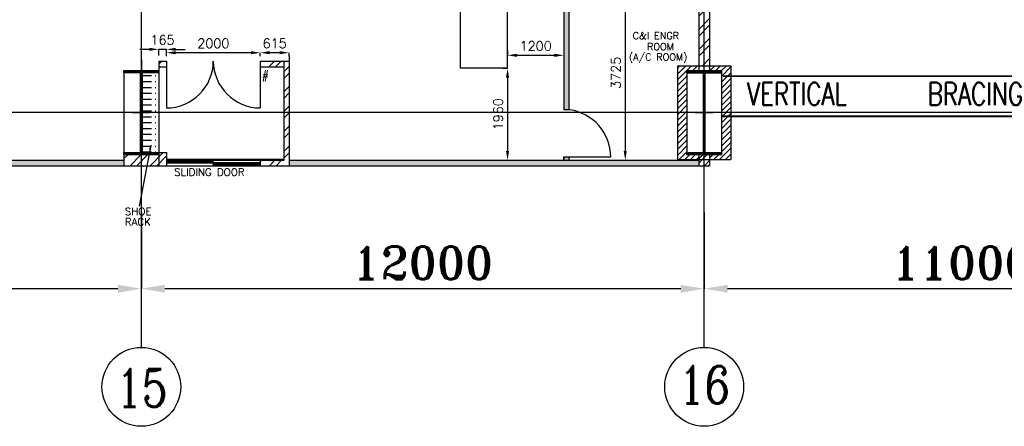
# Model space of a CAD drawing. Extents: x 361682 to 759535, y 756798 to 1113679.
# Tile 13 of 80: x 441333 to 462326, y 935977 to 944637. Entities that reach past the tile are written whole.
import ezdxf

# ---------------------------------------------------------------- set-up
doc = ezdxf.new("R2010")
doc.units = 0
doc.header["$LTSCALE"] = 700
doc.header["$MEASUREMENT"] = 0
doc.header["$PDMODE"] = 2
doc.header["$PDSIZE"] = -1
doc.linetypes.add('CENTER', pattern=[2, 1.25, -0.25, 0.25, -0.25])
doc.layers.get('0').update_dxf_attribs({"linetype": 'CONTINUOUS'})
doc.layers.get('DEFPOINTS').update_dxf_attribs({"linetype": 'CONTINUOUS'})
for name, color, linetype in [('BRACING', 7, 'CONTINUOUS'), ('CEN', 2, 'CENTER'), ('COL', 1, 'CONTINUOUS'), ('DIM', 4, 'CONTINUOUS'), ('GRID', 9, 'CONTINUOUS'), ('LAYOUT', 4, 'CONTINUOUS'), ('OWS', 7, 'CONTINUOUS'), ('ROOM', 7, 'CONTINUOUS'), ('TEMP', 4, 'CONTINUOUS'), ('TEXT', 4, 'CONTINUOUS'), ('WALL', 7, 'CONTINUOUS'), ('WALLHATCH', 254, 'CONTINUOUS')]:
    doc.layers.add(name, color=color, linetype=linetype)
doc.styles.add('ROMANC', font='romanc')
doc.styles.add('ROMANS', font='romans.shx')
doc.styles.add('ROMANT', font='ROMANT')
doc.dimstyles.new('K2', dxfattribs={"dimtxt": 700, "dimasz": 500, "dimexe": 500, "dimexo": 200, "dimgap": 200, "dimtad": 1, "dimdec": 0, "dimzin": 0, "dimdsep": 46, "dimtxsty": 'ROMANT', "dimcen": 0.09, "dimclrd": 256, "dimclre": 9, "dimclrt": 256, "dimadec": 0, "dimazin": 0, "dimtfac": 1, "dimtdec": 0, "dimtofl": 0, "dimtmove": 1, "dimatfit": 3, "dimfxl": 0.18, "dimtolj": 1, "dimtzin": 0, "dimarcsym": 0})
doc.dimstyles.new('STANDARD$0', dxfattribs={"dimtxt": 200, "dimasz": 200, "dimexe": 0, "dimexo": 100, "dimgap": 100, "dimtad": 1, "dimdec": 0, "dimzin": 0, "dimdsep": 46, "dimtxsty": 'ROMANS', "dimcen": 0.09, "dimclrd": 256, "dimclre": 256, "dimclrt": 256, "dimadec": 0, "dimazin": 0, "dimtfac": 1, "dimtdec": 0, "dimtmove": 0, "dimatfit": 3, "dimfxl": 1, "dimtolj": 1, "dimtzin": 0, "dimlwd": -1, "dimlwe": -1, "dimarcsym": 0})

# ---------------------------------------------------------------- blocks, each defined once
blk = doc.blocks.new('*D1039')
at = {"layer": 'DEFPOINTS', "color": 0, "transparency": 16777216}
for p in [(443927, 940532), (455927, 939388), (443927, 938907)]:
    blk.add_point(p, dxfattribs=at)
at = {"layer": 'DIM', "color": 9, "lineweight": -2, "transparency": 16777216}
for p, q in [((443927, 940532), (443927, 938907)), ((455927, 939388), (455927, 938907))]:
    blk.add_line(p, q, dxfattribs=at)
at = {"layer": 'DIM', "lineweight": -2, "transparency": 16777216}
blk.add_line((455427, 938907), (444427, 938907), dxfattribs=at)
at = {"layer": 'DIM', "transparency": 16777216}
for points in [[(444427, 938990), (444427, 938823), (443927, 938907)], [(455427, 938990), (455427, 938823), (455927, 938907)]]:
    blk.add_solid(points, dxfattribs=at)
at = {"layer": 'DIM', "transparency": 16777216, "insert": (449927, 939457), "char_height": 700, "attachment_point": 5, "style": 'ROMANT'}
blk.add_mtext('\\A1;12000', dxfattribs=at)
blk = doc.blocks.new('*D1041')
at = {"layer": 'DEFPOINTS', "color": 0, "transparency": 16777216}
for p in [(433427, 940532), (443927, 939388), (433427, 938907)]:
    blk.add_point(p, dxfattribs=at)
at = {"layer": 'DIM', "color": 9, "lineweight": -2, "transparency": 16777216}
for p, q in [((433427, 940532), (433427, 938907)), ((443927, 939388), (443927, 938907))]:
    blk.add_line(p, q, dxfattribs=at)
at = {"layer": 'DIM', "lineweight": -2, "transparency": 16777216}
blk.add_line((443427, 938907), (433927, 938907), dxfattribs=at)
at = {"layer": 'DIM', "transparency": 16777216}
for points in [[(433927, 938990), (433927, 938823), (433427, 938907)], [(443427, 938990), (443427, 938823), (443927, 938907)]]:
    blk.add_solid(points, dxfattribs=at)
at = {"layer": 'DIM', "transparency": 16777216, "insert": (438677, 939457), "char_height": 700, "attachment_point": 5, "style": 'ROMANT'}
blk.add_mtext('\\A1;10500', dxfattribs=at)
blk = doc.blocks.new('*D1043')
at = {"layer": 'DEFPOINTS', "color": 0, "transparency": 16777216}
for p in [(455927, 940532), (466927, 939388), (455927, 938907)]:
    blk.add_point(p, dxfattribs=at)
at = {"layer": 'DIM', "color": 9, "lineweight": -2, "transparency": 16777216}
for p, q in [((455927, 940532), (455927, 938907)), ((466927, 939388), (466927, 938907))]:
    blk.add_line(p, q, dxfattribs=at)
at = {"layer": 'DIM', "lineweight": -2, "transparency": 16777216}
blk.add_line((466427, 938907), (456427, 938907), dxfattribs=at)
at = {"layer": 'DIM', "transparency": 16777216}
for points in [[(456427, 938990), (456427, 938823), (455927, 938907)], [(466427, 938990), (466427, 938823), (466927, 938907)]]:
    blk.add_solid(points, dxfattribs=at)
at = {"layer": 'DIM', "transparency": 16777216, "insert": (461427, 939457), "char_height": 700, "attachment_point": 5, "style": 'ROMANT'}
blk.add_mtext('\\A1;11000', dxfattribs=at)
blk = doc.blocks.new('B-ROW COLUMN')
at = {"layer": 'COL'}
h = blk.add_hatch(dxfattribs=at)
h.set_pattern_fill('ANSI31', color=256, scale=200, style=0)
h.set_pattern_definition([(45, (155648.048, 63141.767), (-17.67767, 17.67767), [])])
h.paths.add_polyline_path([(171220, 85178), (171960, 85178), (171960, 85128), (171220, 85128)])
h.paths.add_polyline_path([(171574, 86878), (171606, 86878), (171606, 85178), (171574, 85178)])
h.paths.add_polyline_path([(171220, 86928), (171960, 86928), (171960, 86878), (171220, 86878)])
blk.add_line((171590, 85128), (171590, 86928))
at = {"layer": 'CEN'}
for p, q in [((171590, 85128), (171590, 86928)), ((171399, 86028), (171782, 86028))]:
    blk.add_line(p, q, dxfattribs=at)
at = {"layer": 'COL'}
for points in [[(171220, 86928), (171960, 86928), (171960, 86878), (171220, 86878)], [(171574, 86878), (171606, 86878), (171606, 85178), (171574, 85178)], [(171220, 85178), (171960, 85178), (171960, 85128), (171220, 85128)]]:
    blk.add_lwpolyline(points, close=True, dxfattribs=at)
blk = doc.blocks.new('*D1095')
at = {"layer": 'DEFPOINTS', "color": 0, "transparency": 16777216}
for p in [(444462, 943934), (444462, 943758), (446462, 943758)]:
    blk.add_point(p, dxfattribs=at)
at = {"layer": 'LAYOUT', "transparency": 16777216}
for p, q in [((444462, 943858), (444462, 943934)), ((446262, 943934), (444662, 943934)), ((446462, 943858), (446462, 943934))]:
    blk.add_line(p, q, dxfattribs=at)
for points in [[(444662, 943968), (444662, 943901), (444462, 943934)], [(446262, 943968), (446262, 943901), (446462, 943934)]]:
    blk.add_solid(points, dxfattribs=at)
at = {"layer": 'LAYOUT', "transparency": 16777216, "insert": (445462, 944134), "char_height": 200, "attachment_point": 5, "style": 'ROMANS'}
blk.add_mtext('\\A1;2000', dxfattribs=at)
blk = doc.blocks.new('*D1096')
at = {"layer": 'DEFPOINTS', "color": 0, "transparency": 16777216}
for p in [(446462, 943934), (446462, 943758), (447077, 943758)]:
    blk.add_point(p, dxfattribs=at)
at = {"layer": 'LAYOUT', "transparency": 16777216}
for p, q in [((446462, 943858), (446462, 943934)), ((446877, 943934), (446662, 943934)), ((447077, 943858), (447077, 943934))]:
    blk.add_line(p, q, dxfattribs=at)
for points in [[(446662, 943968), (446662, 943901), (446462, 943934)], [(446877, 943968), (446877, 943901), (447077, 943934)]]:
    blk.add_solid(points, dxfattribs=at)
at = {"layer": 'LAYOUT', "transparency": 16777216, "insert": (446769, 944134), "char_height": 200, "attachment_point": 5, "style": 'ROMANS'}
blk.add_mtext('\\A1;615', dxfattribs=at)
blk = doc.blocks.new('*D1097')
at = {"layer": 'DEFPOINTS', "color": 0, "transparency": 16777216}
for p in [(444297, 944006), (444297, 943773), (444462, 943773)]:
    blk.add_point(p, dxfattribs=at)
at = {"layer": 'LAYOUT', "transparency": 16777216}
for p, q in [((444097, 944006), (443897, 944006)), ((444297, 943873), (444297, 944006)), ((444462, 944006), (444297, 944006)), ((444462, 943873), (444462, 944006)), ((444662, 944006), (444862, 944006))]:
    blk.add_line(p, q, dxfattribs=at)
for points in [[(444097, 944039), (444097, 943973), (444297, 944006)], [(444662, 944039), (444662, 943973), (444462, 944006)]]:
    blk.add_solid(points, dxfattribs=at)
at = {"layer": 'LAYOUT', "transparency": 16777216, "insert": (444379, 944206), "char_height": 200, "attachment_point": 5, "style": 'ROMANS'}
blk.add_mtext('\\A1;165', dxfattribs=at)
blk = doc.blocks.new('*D1243')
at = {"layer": 'DEFPOINTS', "color": 0, "transparency": 16777216}
for p in [(454277, 945368), (454244, 941643), (454244, 941643)]:
    blk.add_point(p, dxfattribs=at)
at = {"layer": 'ROOM', "transparency": 16777216}
for p, q in [((454177, 945368), (454244, 945368)), ((454244, 945168), (454244, 941843)), ((454144, 941643), (454244, 941643))]:
    blk.add_line(p, q, dxfattribs=at)
for points in [[(454211, 945168), (454277, 945168), (454244, 945368)], [(454211, 941843), (454277, 941843), (454244, 941643)]]:
    blk.add_solid(points, dxfattribs=at)
at = {"layer": 'ROOM', "transparency": 16777216, "insert": (454044, 943505), "char_height": 200, "attachment_point": 5, "rotation": 90, "style": 'ROMANS'}
blk.add_mtext('\\A1;3725', dxfattribs=at)
blk = doc.blocks.new('*D1246')
at = {"layer": 'DEFPOINTS', "color": 0, "transparency": 16777216}
for p in [(451735, 943603), (451735, 941643), (451735, 941643)]:
    blk.add_point(p, dxfattribs=at)
at = {"layer": 'OWS', "transparency": 16777216}
for p, q in [((451635, 943603), (451735, 943603)), ((451735, 943403), (451735, 941843)), ((451635, 941643), (451735, 941643))]:
    blk.add_line(p, q, dxfattribs=at)
for points in [[(451701, 943403), (451768, 943403), (451735, 943603)], [(451701, 941843), (451768, 941843), (451735, 941643)]]:
    blk.add_solid(points, dxfattribs=at)
at = {"layer": 'OWS', "transparency": 16777216, "insert": (451535, 942623), "char_height": 200, "attachment_point": 5, "rotation": 90, "style": 'ROMANS'}
blk.add_mtext('\\A1;1960', dxfattribs=at)
blk = doc.blocks.new('*D1250')
at = {"layer": 'DEFPOINTS', "color": 0, "transparency": 16777216}
for p in [(451735, 943879), (452935, 943879), (452935, 943879)]:
    blk.add_point(p, dxfattribs=at)
at = {"layer": 'OWS', "transparency": 16777216}
for p, q in [((451735, 943979), (451735, 943879)), ((451935, 943879), (452735, 943879)), ((452935, 943979), (452935, 943879))]:
    blk.add_line(p, q, dxfattribs=at)
for points in [[(451935, 943912), (451935, 943845), (451735, 943879)], [(452735, 943912), (452735, 943845), (452935, 943879)]]:
    blk.add_solid(points, dxfattribs=at)
at = {"layer": 'OWS', "transparency": 16777216, "insert": (452335, 944079), "char_height": 200, "attachment_point": 5, "style": 'ROMANS'}
blk.add_mtext('\\A1;1200', dxfattribs=at)

msp = doc.modelspace()

# ---------------------------------------------------------------- hatches: boundary and pattern name
h = msp.add_hatch()
h.set_pattern_fill('ANSI32', color=1, scale=800, style=0)
h.set_pattern_definition([(45, (860254.37, 140144.12), (-212.13203, 212.13203), []), (45, (860395.8, 140144.12), (-212.13203, 212.13203), [])])
h.paths.add_polyline_path([(456041.9, 950222.6), (455926.9, 950222.6), (455926.9, 943657.6), (456041.9, 943657.6)])
h.paths.add_polyline_path([(455926.9, 950222.6), (455811.9, 950222.6), (455811.9, 949337.6), (455811.9, 943657.6), (455926.9, 943657.6)])
h = msp.add_hatch()
h.set_pattern_fill('ANSI32', scale=800, style=0)
h.set_pattern_definition([(45, (674584.37, 149946.12), (-212.13203, 212.13203), []), (45, (674725.8, 149946.12), (-212.13203, 212.13203), [])])
h.paths.add_polyline_path([(430891.9, 941642.6), (430391.9, 941642.6), (430276.9, 941642.6), (430276.9, 941527.6), (430891.9, 941527.6), (430891.9, 941585.1)])
h.paths.add_polyline_path([(430391.9, 942657.6), (430276.9, 942657.6), (430276.9, 941757.6), (430391.9, 941757.6)])
h.paths.add_polyline_path([(433056.9, 941757.6), (432891.9, 941757.6), (432891.9, 941527.6), (433056.9, 941527.6)])
h.paths.add_polyline_path([(433426.9, 941757.6), (433204.9, 941757.6), (433161.2, 941527.6), (433426.9, 941527.6)])
h.paths.add_polyline_path([(433796.9, 941757.6), (433426.9, 941757.6), (433426.9, 941527.6), (433796.9, 941527.6)])
h.paths.add_polyline_path([(433204.9, 941757.6), (433056.9, 941757.6), (433056.9, 941527.6), (433161.2, 941527.6)])
h.paths.add_polyline_path([(430391.9, 943632.6), (430891.9, 943632.6), (430891.9, 943757.6), (430276.9, 943757.6), (430276.9, 942657.6), (430391.9, 942657.6)])
h.paths.add_polyline_path([(433056.9, 943757.6), (432891.9, 943757.6), (432891.9, 943632.6), (433056.9, 943632.6)])
h.paths.add_polyline_path([(444461.9, 943757.6), (444296.9, 943757.6), (444296.9, 943632.6), (444461.9, 943632.6)])
h.paths.add_polyline_path([(446961.9, 943757.6), (446461.9, 943757.6), (446461.9, 943632.6), (446961.9, 943632.6)])
h.paths.add_polyline_path([(447076.9, 943757.6), (446961.9, 943757.6), (446961.9, 943632.6), (446961.9, 942657.6), (447076.9, 942657.6)])
h.paths.add_polyline_path([(447076.9, 942657.6), (446961.9, 942657.6), (446961.9, 941757.6), (447076.9, 941757.6)])
h.paths.add_polyline_path([(447076.9, 941757.6), (446961.9, 941757.6), (446961.9, 941642.6), (446461.9, 941642.6), (446461.9, 941527.6), (447076.9, 941527.6)])
h.paths.add_polyline_path([(444461.9, 941757.6), (444296.9, 941757.6), (444296.9, 941527.6), (444461.9, 941527.6)])
h.paths.add_polyline_path([(444461.9, 941807.6), (444296.9, 941807.6), (444296.9, 941757.6), (444461.9, 941757.6)])
h.paths.add_polyline_path([(444296.9, 941757.6), (444089.6, 941757.6), (444045.9, 941527.6), (444296.9, 941527.6)])
h.paths.add_polyline_path([(443926.9, 941757.6), (443556.9, 941757.6), (443556.9, 941527.6), (443926.9, 941527.6)])
h.paths.add_polyline_path([(444089.6, 941757.6), (443926.9, 941757.6), (443926.9, 941527.6), (444045.9, 941527.6)])
h = msp.add_hatch()
h.set_pattern_fill('ANSI31', color=6, scale=700, style=0)
h.set_pattern_definition([(45, (860254.37, 140144.12), (-61.871843, 61.871843), [])])
h.paths.add_polyline_path([(455556.9, 943507.6), (455556.9, 943557.6), (455811.9, 943557.6), (455811.9, 943657.6), (455356.9, 943657.6), (455356.9, 942657.6), (455556.9, 942657.6)])
h.paths.add_polyline_path([(456496.9, 943657.6), (456041.9, 943657.6), (456041.9, 943557.6), (456296.9, 943557.6), (456296.9, 943507.6), (456296.9, 942657.6), (456496.9, 942657.6)])
h.paths.add_polyline_path([(456496.9, 942657.6), (456296.9, 942657.6), (456296.9, 941807.6), (456296.9, 941757.6), (456041.9, 941757.6), (456041.9, 941657.6), (456496.9, 941657.6)])
h.paths.add_polyline_path([(455811.9, 941757.6), (455556.9, 941757.6), (455556.9, 941807.6), (455556.9, 942657.6), (455356.9, 942657.6), (455356.9, 942600.1), (455356.9, 941657.6), (455811.9, 941657.6)])
h = msp.add_hatch()
h.set_pattern_fill('ANSI32', scale=500, style=0)
h.set_pattern_definition([(45, (860254.37, 140144.12), (-132.58252, 132.58252), []), (45, (860342.76, 140144.12), (-132.58252, 132.58252), [])])
h.paths.add_polyline_path([(455926.9, 941657.6), (455811.9, 941657.6), (455811.9, 941527.6), (455926.9, 941527.6)])
h.paths.add_polyline_path([(455926.9, 941757.6), (455811.9, 941757.6), (455811.9, 941657.6), (455926.9, 941657.6)])
h.paths.add_polyline_path([(456041.9, 941757.6), (455926.9, 941757.6), (455926.9, 941657.6), (456041.9, 941657.6)])
h.paths.add_polyline_path([(456041.9, 941657.6), (455926.9, 941657.6), (455926.9, 941527.6), (456041.9, 941527.6)])
at = {"layer": 'COL'}
h = msp.add_hatch(dxfattribs=at)
h.set_pattern_fill('ANSI31', color=256, scale=200, style=0)
h.set_pattern_definition([(45, (439984.744, 919771.743), (-17.67767, 17.67767), [])])
h.paths.add_polyline_path([(455556.9, 941807.6), (456296.9, 941807.6), (456296.9, 941757.6), (455556.9, 941757.6)])
h.paths.add_polyline_path([(455910.9, 943507.6), (455942.9, 943507.6), (455942.9, 941807.6), (455910.9, 941807.6)])
h.paths.add_polyline_path([(455556.9, 943557.6), (456296.9, 943557.6), (456296.9, 943507.6), (455556.9, 943507.6)])
at = {"layer": 'ROOM'}
h = msp.add_hatch(dxfattribs=at)
h.set_pattern_fill('DOTS', scale=800)
h.set_pattern_definition([(0, (860254.37, 140144.124), (25, 50), [0, -50])])
h.paths.add_polyline_path([(455811.9, 953552.6), (453049.9, 953552.6), (453049.9, 953437.6), (455811.9, 953437.6)])
h.paths.add_polyline_path([(453049.9, 953552.6), (452934.9, 953552.6), (452934.9, 952537.6), (453049.9, 952537.6)])
h.paths.add_polyline_path([(453049.9, 951537.6), (452934.9, 951537.6), (452934.9, 950422.6), (453049.9, 950422.6)])
h.paths.add_polyline_path([(455811.9, 951437.6), (453049.9, 951437.6), (453049.9, 951322.6), (455811.9, 951322.6)])
h.paths.add_polyline_path([(453049.9, 949422.6), (452934.9, 949422.6), (452934.9, 946582.6), (453049.9, 946582.6)])
h.paths.add_polyline_path([(453049.9, 945582.6), (452934.9, 945582.6), (452934.9, 945507.6), (452934.9, 942717.6), (453049.9, 942717.6)])
h.paths.add_polyline_path([(455811.9, 945482.6), (453049.9, 945482.6), (453049.9, 945367.6), (455811.9, 945367.6)])
h.paths.add_polyline_path([(453049.9, 941717.6), (452934.9, 941717.6), (452934.9, 941642.6), (453049.9, 941642.6)])
at = {"layer": 'TEMP', "linetype": 'ByBlock', "ltscale": 5}
h = msp.add_hatch(dxfattribs=at)
h.set_pattern_fill('ANSI38', color=2, scale=100, style=0)
h.set_pattern_definition([(45, (1696845.622, 606530.102), (-8.83883476, 8.83883476), []), (135, (1696845.622, 606530.102), (-26.5165043, 8.83883476), [31.25, -18.75])])
h.paths.add_polyline_path([(445458.5, 941652.6), (444461.9, 941652.6), (444461.9, 941585.1), (445458.5, 941585.1)])
h.paths.add_polyline_path([(446461.9, 941585.1), (445458.5, 941585.1), (445458.5, 941527.6), (446461.9, 941527.6)])
at = {"layer": 'WALLHATCH'}
h = msp.add_hatch(dxfattribs=at)
h.set_pattern_fill('ACAD_ISO04W100', color=2, scale=25)
h.set_pattern_definition([(0, (674584.37, 149946.12), (0, 125), [600, -75, 12.5, -75])])
h.paths.add_polyline_path([(443942.9, 943507.6), (444296.9, 943507.6), (444296.9, 943432.6), (444296.9, 941807.6), (443942.9, 941807.6)])
h = msp.add_hatch(dxfattribs=at)
h.set_pattern_fill('DOTS', color=2, scale=500)
h.set_pattern_definition([(0, (860254.37, 140144.124), (15.625, 31.25), [0, -31.25])])
h.paths.add_polyline_path([(422926.9, 941642.6), (418116.9, 941642.6), (418116.9, 941527.6), (422926.9, 941527.6)])
h.paths.add_polyline_path([(430276.9, 941642.6), (422926.9, 941642.6), (422926.9, 941527.6), (430276.9, 941527.6)])
h.paths.add_polyline_path([(443556.9, 941642.6), (433796.9, 941642.6), (433796.9, 941527.6), (443556.9, 941527.6)])
h.paths.add_polyline_path([(455811.9, 941642.6), (447076.9, 941642.6), (447076.9, 941527.6), (455811.9, 941527.6)])

# ---------------------------------------------------------------- linework, layer by layer
for p, q in [((443926.9, 943787.6), (443926.9, 943557.6)), ((444296.9, 943757.6), (444461.9, 943757.6)), ((444296.9, 943632.6), (444461.9, 943632.6)), ((446461.9, 943757.6), (447076.9, 943757.6)), ((446461.9, 943632.6), (446469.6, 943632.6)), ((446461.9, 943632.6), (446961.9, 943632.6)), ((455926.9, 941757.6), (455926.9, 943557.6)), ((455926.9, 943000.1), (455926.9, 942021)), ((444296.9, 941807.6), (444461.9, 941807.6)), ((444296.9, 941527.6), (444461.9, 941527.6)), ((446461.9, 941642.6), (446461.9, 941527.6)), ((446461.9, 941642.6), (446961.9, 941642.6)), ((446461.9, 941527.6), (447076.9, 941527.6))]:
    msp.add_line(p, q)
at = {"color": 6}
for p, q in [((444296.9, 943757.6), (444296.9, 941757.6)), ((455356.9, 943657.6), (456496.9, 943657.6)), ((455356.9, 943657.6), (455356.9, 941657.6)), ((456496.9, 943657.6), (456496.9, 941657.6)), ((443556.9, 943557.6), (443556.9, 941757.6)), ((455556.9, 943507.6), (455556.9, 941807.6)), ((456296.9, 943507.6), (456296.9, 941807.6)), ((444296.9, 941757.6), (444296.9, 941757.6)), ((444296.9, 941642.6), (444296.9, 941642.6))]:
    msp.add_line(p, q, dxfattribs=at)
for centre in [(443926.9, 936816.9), (443926.9, 936816.9), (455926.9, 936816.9), (455926.9, 936816.9)]:
    msp.add_circle(centre, 840.3)
at = {"layer": 'BRACING', "const_width": 40}
for points in [[(456326.9, 943435.1), (466926.9, 943435.1)], [(456296.9, 942580.1), (466926.9, 942580.1)]]:
    msp.add_lwpolyline(points, dxfattribs=at)
at = {"layer": 'CEN'}
for p, q in [((455926.9, 941757.6), (455926.9, 943557.6)), ((455735.4, 942657.6), (456118.5, 942657.6))]:
    msp.add_line(p, q, dxfattribs=at)
at = {"layer": 'COL'}
for points in [[(455556.9, 943557.6), (456296.9, 943557.6), (456296.9, 943507.6), (455556.9, 943507.6)], [(455910.9, 943507.6), (455942.9, 943507.6), (455942.9, 941807.6), (455910.9, 941807.6)], [(455556.9, 941807.6), (456296.9, 941807.6), (456296.9, 941757.6), (455556.9, 941757.6)]]:
    msp.add_lwpolyline(points, close=True, dxfattribs=at)
at = {"layer": 'GRID'}
for p, q in [((443926.9, 937657.2), (443926.9, 1001155.3)), ((455926.9, 937657.2), (455926.9, 970157.6)), ((470380.4, 942657.6), (363363, 942657.6))]:
    msp.add_line(p, q, dxfattribs=at)
at = {"layer": 'LAYOUT', "color": 7}
for p, q in [((444296.9, 943757.6), (444296.9, 941527.6)), ((444129.4, 941967.1), (443882.3, 940666.2)), ((444296.9, 941807.6), (444296.9, 941527.6)), ((455356.9, 941657.6), (456496.9, 941657.6))]:
    msp.add_line(p, q, dxfattribs=at)
at = {"layer": 'LAYOUT', "color": 6}
msp.add_line((455356.9, 941657.6), (456496.9, 941657.6), dxfattribs=at)
at = {"layer": 'LAYOUT', "color": 7}
msp.add_lwpolyline([(444129.4, 941967.1, 0, 50, 0), (444112.2, 941873.4, 50, 50, 0)], format="xyseb", dxfattribs=at)
at = {"layer": 'LAYOUT', "color": 6}
for points in [[(445458.5, 941652.6), (444461.9, 941652.6), (444461.9, 941585.1), (445458.5, 941585.1)], [(446461.9, 941585.1), (445458.5, 941585.1), (445458.5, 941527.6), (446461.9, 941527.6)]]:
    msp.add_lwpolyline(points, close=True, dxfattribs=at)
at = {"layer": 'OWS', "color": 3}
for p, q in [((450734.7, 943602.5), (450734.7, 949942.5)), ((451734.7, 943602.5), (451734.7, 947102.5)), ((451734.7, 943602.5), (450734.7, 943602.5))]:
    msp.add_line(p, q, dxfattribs=at)
at = {"layer": 'ROOM', "color": 7}
for p, q in [((452934.9, 945582.6), (452934.9, 942717.6)), ((453049.9, 942717.6), (453049.9, 945582.6)), ((455356.9, 942715.1), (455356.9, 942600.1)), ((443556.9, 941757.6), (443556.9, 941527.6)), ((452934.9, 941642.6), (452934.9, 941717.6)), ((452934.9, 941717.6), (452934.9, 941642.6)), ((453049.9, 941642.6), (453049.9, 941717.6))]:
    msp.add_line(p, q, dxfattribs=at)
at = {"layer": 'ROOM', "color": 6}
for p, q in [((455556.9, 943507.6), (456296.9, 943507.6)), ((453059.9, 942717.6), (452934.9, 942717.6)), ((455556.9, 941807.6), (456296.9, 941807.6))]:
    msp.add_line(p, q, dxfattribs=at)
at = {"layer": 'ROOM', "color": 60}
for p, q in [((454244, 941642.6), (454244, 941642.6)), ((454266.8, 941642.6), (454266.8, 941642.6))]:
    msp.add_line(p, q, dxfattribs=at)
at = {"layer": 'ROOM', "color": 6, "flags": 128}
msp.add_lwpolyline([(452934.9, 941717.6), (453934.9, 941717.6)], dxfattribs=at)
at = {"layer": 'ROOM', "color": 6}
msp.add_arc((452920.5, 941712.8), 1014.5, 0.27249, 82.09936, dxfattribs=at)
at = {"layer": 'TEMP', "color": 7, "linetype": 'ByBlock', "ltscale": 5}
for p, q in [((447076.9, 943872.6), (447076.9, 941527.6)), ((444461.9, 943757.6), (444461.9, 943632.6)), ((446961.9, 943747.6), (446961.9, 941642.6)), ((444461.9, 941807.6), (444461.9, 941527.6))]:
    msp.add_line(p, q, dxfattribs=at)
at = {"layer": 'TEMP'}
msp.add_line((446461.9, 943632.6), (446576.9, 943632.6), dxfattribs=at)
at = {"layer": 'WALL'}
for p, q in [((456041.9, 953552.6), (456041.9, 943536.4)), ((455811.9, 948437.6), (455811.9, 943518.5)), ((455811.9, 941807.6), (455811.9, 941527.6)), ((456041.9, 941807.6), (456041.9, 941527.6)), ((417886.9, 941527.6), (456041.9, 941527.6)), ((433796.9, 941642.6), (443556.9, 941642.6)), ((446961.9, 941657.6), (444461.9, 941657.6)), ((444461.9, 941642.6), (446961.9, 941642.6)), ((447076.9, 941642.6), (455811.9, 941642.6)), ((447076.9, 941642.6), (452934.9, 941642.6))]:
    msp.add_line(p, q, dxfattribs=at)
at = {"layer": 'WALL', "color": 6}
for p, q in [((444461.9, 943757.6), (444461.9, 942757.6)), ((446461.9, 943757.6), (446461.9, 942757.6))]:
    msp.add_line(p, q, dxfattribs=at)
for centre, start, end in [((444461.9, 943757.6), 270, 0), ((446461.9, 943757.6), 180, 270)]:
    msp.add_arc(centre, 1000, start, end, dxfattribs=at)

# ---------------------------------------------------------------- block references
msp.add_blockref('B-ROW COLUMN', (272336.7, 856630))

# ---------------------------------------------------------------- texts
at = {"layer": 'ROOM', "color": 30, "lineweight": 25, "style": 'ROMANT'}
for s, p in [('C&I ENGR', (454402.9, 944221.8)), ('ROOM', (454710.2, 943988.8)), ('(A/C ROOM)', (454321.9, 943770.7))]:
    msp.add_text(s, height=150, dxfattribs=at).set_placement(p)
at = {"layer": 'TEMP', "color": 6, "style": 'ROMANS'}
for s, p in [('#', (446497.6, 943372.1)), ('SLIDING DOOR', (444626.7, 941310.1)), ('SHOE', (443575.2, 940472.9)), ('RACK', (443575.2, 940251))]:
    msp.add_text(s, height=160, dxfattribs=at).set_placement(p)
at = {"layer": 'TEXT', "style": 'ROMANC', "width": 0.8}
for s, p in [('15', (443390.3, 936394.4)), ('16', (455384.9, 936459.3))]:
    msp.add_text(s, height=800, dxfattribs=at).set_placement(p)
at = {"layer": 'TEXT', "insert": (456578.2, 943297.6), "char_height": 480, "width": 9127.146, "attachment_point": 1, "style": 'ROMANS'}
msp.add_mtext('{\\W0.8; VERTICAL       BRACING}', dxfattribs=at)

# ---------------------------------------------------------------- dimensions: what is measured, and where the dimension line sits
at = {"layer": 'DIM'}
for base, p1, p2, picture, middle in [((433426.9, 938906.5), (443926.9, 939388.2), (433426.9, 940532.1), '*D1041', (438676.9, 939456.5)), ((443926.9, 938906.5), (455926.9, 939388.2), (443926.9, 940532.1), '*D1039', (449926.9, 939456.5)), ((455926.9, 938906.5), (466926.9, 939388.2), (455926.9, 940532.1), '*D1043', (461426.9, 939456.5))]:
    dim = msp.add_linear_dim(base=base, p1=p1, p2=p2, angle=180, dimstyle='K2', override={"dimexe": 0, "dimexo": 0}, dxfattribs=at)
    dim.commit()
    dim.dimension.update_dxf_attribs({"geometry": picture, "text_midpoint": middle})
at = {"layer": 'LAYOUT', "color": 7}
for base, p1, p2, picture, middle in [((444296.9, 944006.1), (444461.9, 943772.6), (444296.9, 943772.6), '*D1097', (444379.4, 944006.1)), ((446461.9, 943934.2), (447076.9, 943757.6), (446461.9, 943757.6), '*D1096', (446769.4, 943934.2))]:
    dim = msp.add_linear_dim(base=base, p1=p1, p2=p2, angle=180, dimstyle='STANDARD$0', override={"dimfxl": 0.5, "dimarcsym": 2}, dxfattribs=at)
    dim.commit()
    dim.dimension.update_dxf_attribs({"geometry": picture, "text_midpoint": middle, "dimtype": 160})
dim = msp.add_linear_dim(base=(444461.9, 943934.2), p1=(446461.9, 943757.6), p2=(444461.9, 943757.6), angle=180, dimstyle='STANDARD$0', override={"dimfxl": 0.5, "dimarcsym": 2}, dxfattribs=at)
dim.commit()
dim.dimension.update_dxf_attribs({"geometry": '*D1095', "text_midpoint": (445461.9, 944134.2)})
at = {"layer": 'OWS', "color": 7}
dim = msp.add_linear_dim(base=(452934.9, 943878.8), p1=(451734.7, 943878.8), p2=(452934.9, 943878.8), dimstyle='STANDARD$0', override={"dimfxl": 0.5, "dimarcsym": 2}, dxfattribs=at)
dim.commit()
dim.dimension.update_dxf_attribs({"geometry": '*D1250', "text_midpoint": (452334.8, 944078.8)})
dim = msp.add_linear_dim(base=(451734.7, 941642.6), p1=(451734.7, 943602.5), p2=(451734.7, 941642.6), angle=90, dimstyle='STANDARD$0', override={"dimfxl": 0.5, "dimarcsym": 2}, dxfattribs=at)
dim.commit()
dim.dimension.update_dxf_attribs({"geometry": '*D1246', "text_midpoint": (451534.7, 942622.6)})
at = {"layer": 'ROOM', "color": 60}
dim = msp.add_linear_dim(base=(454244, 941642.6), p1=(454277.1, 945367.6), p2=(454244, 941642.6), angle=90, dimstyle='STANDARD$0', override={"dimfxl": 0.5, "dimarcsym": 2}, dxfattribs=at)
dim.commit()
dim.dimension.update_dxf_attribs({"geometry": '*D1243', "text_midpoint": (454044, 943505.1)})

doc.saveas('drawing.dxf')
